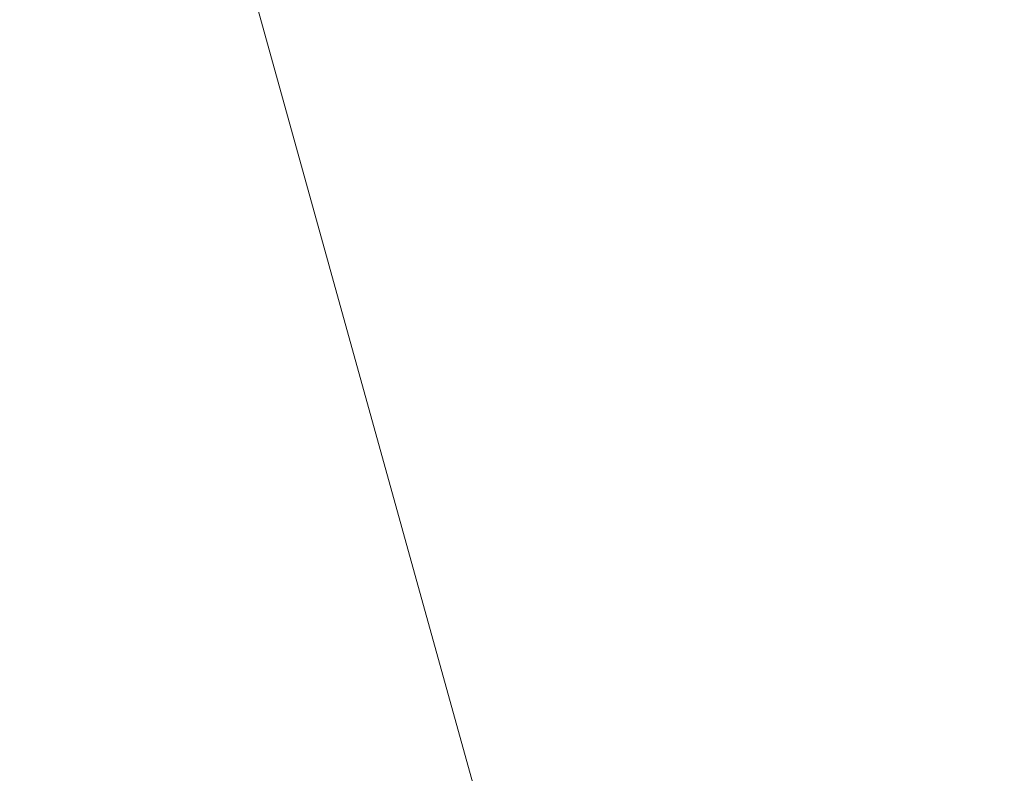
# Model space of a CAD drawing. Header units: millimetres. Extents: x -6861 to -4773, y 84 to 6892.
# Tile 98 of 108: x -6108.2451 to -6108.23, y 6630.2802 to 6630.2917. Entities that reach past the tile are written whole.
import ezdxf

# ---------------------------------------------------------------- set-up
doc = ezdxf.new("R2010")
doc.units = ezdxf.units.MM
doc.layers.add('E-LITE-EQPM', color=7, linetype='Continuous', lineweight=20)

# ---------------------------------------------------------------- blocks, each defined once
blk = doc.blocks.new('01 PODIUM EMPOTRADO CON MARCO 1_glb - PODIUM EMPOTRADO CON MARCO 3_dwg_NS-2254 ÍßÁ_1_5Ð_$$_É_îAÔO-V2-Planta_PDF')
at = {"lineweight": 9}
blk.add_line((0.75, -5.763851), (0.75, -4.938392), dxfattribs=at)
blk = doc.blocks.new('01 PODIUM EMPOTRADO CON MARCO 1_glb - 01 PODIUM EMPOTRADO CON MARCO 1-665813-Planta_PDF')
at = {"extrusion": (0, 0, -1), "zscale": -0.9999999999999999, "rotation": 164.4887155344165}
blk.add_blockref('01 PODIUM EMPOTRADO CON MARCO 1_glb - PODIUM EMPOTRADO CON MARCO 3_dwg_NS-2254 ÍßÁ_1_5Ð_$$_É_îAÔO-V2-Planta_PDF', (3232.686478, 6625.241215), dxfattribs=at)
blk = doc.blocks.new('01 PODIUM EMPOTRADO CON MARCO 1_glb - 01 PODIUM EMPOTRADO CON MARCO 1-V3-Planta_PDF')
at = {"extrusion": (0, 0, -1), "zscale": -0.9999999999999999, "rotation": 164.4887155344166}
blk.add_blockref('01 PODIUM EMPOTRADO CON MARCO 1_glb - PODIUM EMPOTRADO CON MARCO 3_dwg_NS-2254 ÍßÁ_1_5Ð_$$_É_îAÔO-V2-Planta_PDF', (3232.686478, 6625.241215), dxfattribs=at)

msp = doc.modelspace()

# ---------------------------------------------------------------- block references
at = {"layer": 'E-LITE-EQPM'}
for name in ['01 PODIUM EMPOTRADO CON MARCO 1_glb - 01 PODIUM EMPOTRADO CON MARCO 1-665813-Planta_PDF', '01 PODIUM EMPOTRADO CON MARCO 1_glb - 01 PODIUM EMPOTRADO CON MARCO 1-V3-Planta_PDF']:
    msp.add_blockref(name, (-2874.931544, 0), dxfattribs=at)

doc.saveas('drawing.dxf')
